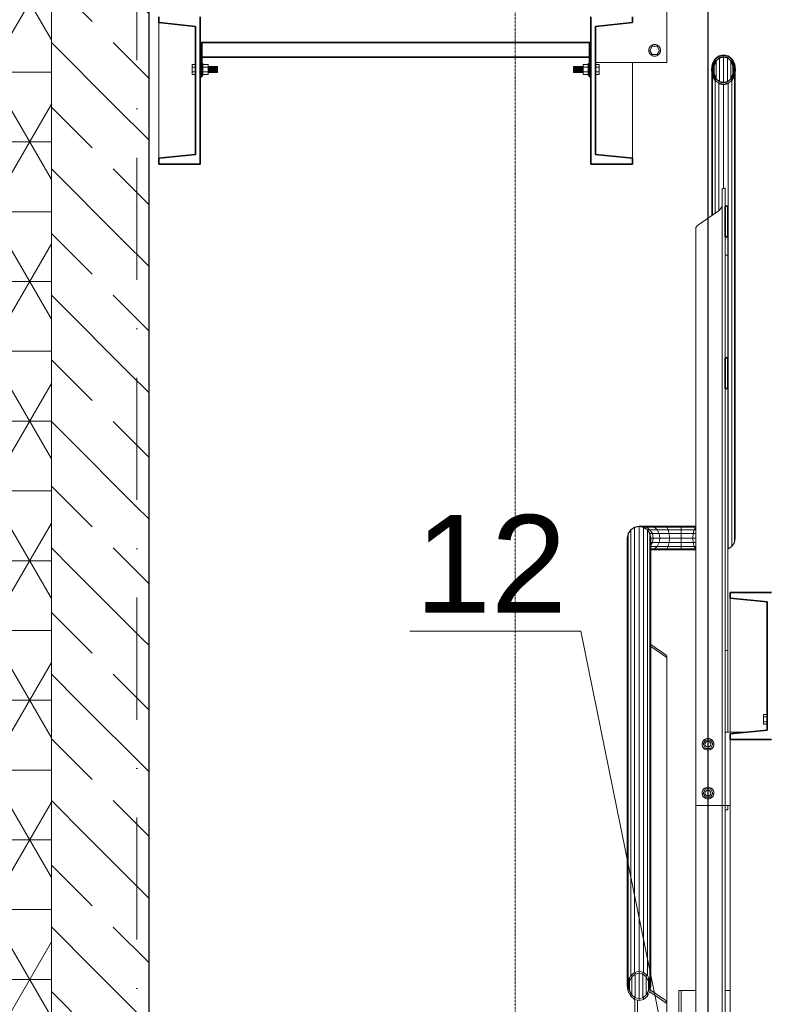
# Model space of a CAD drawing. Header units: millimetres. Extents: x -3176 to 162662, y -36434 to 57907.
# Tile 31 of 155: x 82114 to 83649, y 92 to 2107. Entities that reach past the tile are written whole.
import ezdxf

# ---------------------------------------------------------------- set-up
doc = ezdxf.new("R2010")
doc.units = ezdxf.units.MM
doc.linetypes.add('1-Sheet - 32170-CIV-6170-DW-2035-015-02 - PRZEKROJE A-A - B-B$0$A_Dash_Dot_2_5mm_Axis', pattern=[45, 25, -10, 0, -10])
doc.linetypes.add('DASHED', pattern=[0.75, 0.5, -0.25])
doc.layers.get('0').update_dxf_attribs({"lineweight": 5})
for name, color, linetype, lineweight in [('!UG_kształtki', 10, 'Continuous', 30), ('!UG_Pomocnicza', 7, 'Continuous', 5), ('!UG_wymiary', 7, 'Continuous', 5), ('1-Sheet - 32170-CIV-6170-DW-2035-015-02 - PRZEKROJE A-A - B-B$0$A-COLS', 8, 'Continuous', 0), ('1-Sheet - 32170-CIV-6170-DW-2035-015-02 - PRZEKROJE A-A - B-B$0$A-GENM', 8, 'Continuous', 0), ('1-Sheet - 32170-CIV-6170-DW-2035-015-02 - PRZEKROJE A-A - B-B$0$A-WALL', 8, 'Continuous', 0), ('1-Sheet - 32170-CIV-6170-DW-2035-015-02 - PRZEKROJE A-A - B-B$0$A-WALL-PATT', 8, 'Continuous', 0), ('1-Sheet - 32170-CIV-6170-DW-2035-015-02 - PRZEKROJE A-A - B-B$0$Q-SPCQ', 8, 'Continuous', 0), ('1-Sheet - 32170-CIV-6170-DW-2035-015-02 - PRZEKROJE A-A - B-B$0$S-BEAM', 8, 'Continuous', 0), ('1-Sheet - 32170-CIV-6170-DW-2035-015-02 - PRZEKROJE A-A - B-B$0$S-GRID', 8, 'Continuous', 0), ('G-ANNO-SYMB', 111, 'DASHED', 9)]:
    doc.layers.add(name, color=color, linetype=linetype, lineweight=lineweight)
doc.layers.add('!UG_tekst', color=7, linetype='Continuous')
doc.styles.get("Standard").update_dxf_attribs({"font": 'arial.ttf'})
doc.dimstyles.get("Standard").update_dxf_attribs({"dimtxt": 100, "dimasz": 100, "dimexe": 0.18, "dimexo": 2, "dimgap": 0.09, "dimtad": 1, "dimdec": 0, "dimzin": 0, "dimdsep": 46, "dimtxsty": 'Standard', "dimblk": 'OBLIQUE', "dimcen": 0, "dimdle": 0.5, "dimclrd": 256, "dimclrt": 256, "dimadec": 0, "dimazin": 0, "dimtfac": 1, "dimtdec": 0, "dimtofl": 0, "dimtmove": 1, "dimatfit": 3, "dimldrblk": 'OBLIQUE', "dimfxl": 1, "dimtfillclr": 256, "dimtolj": 1, "dimtzin": 0, "dimlwd": -1, "dimarcsym": 0})

# ---------------------------------------------------------------- blocks, each defined once
blk = doc.blocks.new('_OBLIQUE')
at = {"color": 0, "linetype": 'ByBlock'}
blk.add_line((-0.5, -0.5), (0.5, 0.5), dxfattribs=at)
blk = doc.blocks.new('*D35')
at = {"layer": '!UG_Pomocnicza', "transparency": 16777216}
blk.add_line((82378.1, 4246.9), (83524.1, 4246.9), dxfattribs=at)
at = {"layer": '!UG_Pomocnicza', "color": 0, "lineweight": -2, "transparency": 16777216}
for p, q in [((82378.6, 4248.9), (82378.6, 4247.1)), ((83523.6, -245.7), (83523.6, 4247.1))]:
    blk.add_line(p, q, dxfattribs=at)
at = {"layer": 'Defpoints', "color": 0, "transparency": 16777216}
for p in [(82378.6, 4246.9), (83523.6, 4246.9), (83523.6, -247.7)]:
    blk.add_point(p, dxfattribs=at)
at = {"layer": '!UG_Pomocnicza', "transparency": 16777216, "xscale": 100, "yscale": 100, "zscale": 100, "rotation": 180}
blk.add_blockref('_OBLIQUE', (82378.6, 4246.9), dxfattribs=at)
at = {"layer": '!UG_Pomocnicza', "transparency": 16777216, "xscale": 100, "yscale": 100, "zscale": 100}
blk.add_blockref('_OBLIQUE', (83523.6, 4246.9), dxfattribs=at)
at = {"layer": '!UG_Pomocnicza', "transparency": 16777216, "insert": (82951.1, 4298.1), "char_height": 100, "attachment_point": 5}
blk.add_mtext('\\A1;1145', dxfattribs=at)
blk = doc.blocks.new('*D36')
at = {"layer": '!UG_Pomocnicza', "transparency": 16777216}
blk.add_line((83523.6, 4246.9), (84295.1, 4246.9), dxfattribs=at)
at = {"layer": '!UG_Pomocnicza', "color": 0, "lineweight": -2, "transparency": 16777216}
for p, q in [((83524.1, 4248.9), (83524.1, 4247.1)), ((84294.6, -351.7), (84294.6, 4247.1))]:
    blk.add_line(p, q, dxfattribs=at)
at = {"layer": 'Defpoints', "color": 0, "transparency": 16777216}
for p in [(83524.1, 4246.9), (84294.6, 4246.9), (84294.6, -353.7)]:
    blk.add_point(p, dxfattribs=at)
at = {"layer": '!UG_Pomocnicza', "transparency": 16777216, "xscale": 100, "yscale": 100, "zscale": 100, "rotation": 180}
blk.add_blockref('_OBLIQUE', (83524.1, 4246.9), dxfattribs=at)
at = {"layer": '!UG_Pomocnicza', "transparency": 16777216, "xscale": 100, "yscale": 100, "zscale": 100}
blk.add_blockref('_OBLIQUE', (84294.6, 4246.9), dxfattribs=at)
at = {"layer": '!UG_Pomocnicza', "transparency": 16777216, "insert": (83909.3, 4298.1), "char_height": 100, "attachment_point": 5}
blk.add_mtext('\\A1;770', dxfattribs=at)
blk = doc.blocks.new('1-Sheet - 32170-CIV-6170-DW-2035-015-02 - PRZEKROJE A-A - B-B')
at = {"layer": '1-Sheet - 32170-CIV-6170-DW-2035-015-02 - PRZEKROJE A-A - B-B$0$A-WALL-PATT', "lineweight": 9}
h = blk.add_hatch(dxfattribs=at)
h.set_pattern_fill('FP_20', color=256, angle=180, style=0, pattern_type=2)
h.set_pattern_definition([(5e-14, (17476.58, 400), (-1e-14, 14.287), []), (60, (17476.58, 400), (-12.372905, 7.1435), []), (120, (17476.58, 400), (-12.372905, -7.1435), [])])
h.paths.add_polyline_path([(8207.86, -210), (8217.86, -210), (8217.86, 275), (8207.86, 275), (8207.86, -205)])
h = blk.add_hatch(dxfattribs=at)
h.set_pattern_fill('FP_19', color=256, angle=135, style=0, pattern_type=2)
h.set_pattern_definition([(315, (17476.58, 400), (12.93157, 12.93157), [12.192, -6.096]), (315, (17489.787, 400), (12.93157, 12.93157), [20.32, 0, 0, 0])])
h.paths.add_polyline_path([(8218.28, -210), (8237.86, -210), (8237.86, 275), (8217.86, 275), (8217.86, -210)])
at = {"layer": '1-Sheet - 32170-CIV-6170-DW-2035-015-02 - PRZEKROJE A-A - B-B$0$A-COLS'}
for p, q in [((8355.21, 175.87), (8355.21, 49.9)), ((8355.81, 176.21), (8355.61, 176.21)), ((8355.81, 176.21), (8355.81, 49.9)), ((8354.41, 171.52), (8350.21, 168.58)), ((8349.81, 168), (8349.81, 49.9)), ((8340.62, 82.85), (8343.51, 80.86)), ((8343.91, 80.14), (8340.62, 82.41)), ((8343.91, 80.29), (8343.91, 80.14)), ((8343.91, 80.14), (8343.91, 9.49)), ((8349.81, 49.9), (8349.81, -13.99)), ((8350.21, 49.9), (8349.81, 49.9)), ((8350.21, 49.9), (8354.41, 49.9)), ((8354.41, 49.9), (8355.21, 49.9)), ((8355.21, 49.9), (8355.21, -13.99)), ((8355.61, 49.9), (8355.21, 49.9)), ((8355.61, 49.9), (8355.81, 49.9)), ((8355.81, 49.9), (8355.81, -13.99)), ((8340.5, 12.14), (8343.51, 10.06)), ((8343.91, 9.34), (8340.42, 11.75)), ((8337.91, -93.67), (8337.91, 10.01)), ((8343.91, 9.49), (8343.91, 9.34)), ((8343.91, 9.34), (8343.91, -93.67))]:
    blk.add_line(p, q, dxfattribs=at)
at = {"layer": '1-Sheet - 32170-CIV-6170-DW-2035-015-02 - PRZEKROJE A-A - B-B$0$A-COLS', "flags": 128}
for points in [[(8355.26, 176.06), (8355.23, 175.99), (8355.21, 175.93), (8355.21, 175.87)], [(8355.61, 176.21), (8355.53, 176.21), (8355.44, 176.19), (8355.37, 176.15), (8355.31, 176.11), (8355.26, 176.06)], [(8355.21, 172.68), (8355.19, 172.53), (8355.13, 172.36), (8355.03, 172.18), (8354.91, 172), (8354.76, 171.82), (8354.59, 171.65), (8354.41, 171.52)], [(8350.21, 168.58), (8350.12, 168.51), (8350.04, 168.43), (8349.96, 168.34), (8349.9, 168.25), (8349.85, 168.16), (8349.82, 168.08), (8349.81, 168)], [(8343.51, 80.86), (8343.6, 80.79), (8343.68, 80.71), (8343.76, 80.62), (8343.82, 80.53), (8343.87, 80.44), (8343.9, 80.36), (8343.91, 80.29)], [(8343.51, 10.06), (8343.6, 9.99), (8343.68, 9.91), (8343.76, 9.83), (8343.82, 9.74), (8343.87, 9.65), (8343.9, 9.56), (8343.91, 9.49)]]:
    blk.add_lwpolyline(points, dxfattribs=at)
at = {"layer": '1-Sheet - 32170-CIV-6170-DW-2035-015-02 - PRZEKROJE A-A - B-B$0$A-GENM'}
for p, q in [((8248.71, 199.83), (8248.71, 201.23)), ((8248.71, 201.03), (8248.71, 201.23)), ((8248.71, 199.83), (8248.71, 200.04)), ((8328.01, 201.23), (8328.01, 199.83)), ((8328.01, 201.23), (8328.01, 201.03)), ((8328.01, 200.04), (8328.01, 199.83)), ((8355.86, 162.51), (8356.36, 162.51)), ((8355.86, 141.53), (8355.86, 162.51)), ((8356.36, 162.51), (8356.36, 141.53)), ((8355.86, 81.61), (8355.86, 135.25)), ((8356.36, 135.25), (8356.36, 81.61)), ((8356.36, 81.61), (8355.86, 81.61))]:
    blk.add_line(p, q, dxfattribs=at)
at = {"layer": '1-Sheet - 32170-CIV-6170-DW-2035-015-02 - PRZEKROJE A-A - B-B$0$A-GENM', "lineweight": 25}
for p, q in [((8355.86, 141.53), (8355.86, 135.25)), ((8356.36, 141.53), (8355.86, 141.53)), ((8356.36, 135.25), (8356.36, 141.53)), ((8355.86, 135.25), (8356.36, 135.25))]:
    blk.add_line(p, q, dxfattribs=at)
at = {"layer": '1-Sheet - 32170-CIV-6170-DW-2035-015-02 - PRZEKROJE A-A - B-B$0$A-WALL'}
blk.add_line((8217.86, -210), (8217.86, 631), dxfattribs=at)
at = {"layer": '1-Sheet - 32170-CIV-6170-DW-2035-015-02 - PRZEKROJE A-A - B-B$0$A-WALL', "lineweight": 25}
blk.add_line((8237.86, -203.76), (8237.86, 545.23), dxfattribs=at)
at = {"layer": '1-Sheet - 32170-CIV-6170-DW-2035-015-02 - PRZEKROJE A-A - B-B$0$Q-SPCQ'}
for p, q in [((8340.95, 205.55), (8341.18, 205.61)), ((8341.18, 205.61), (8340.95, 205.55)), ((8341.18, 205.61), (8341.41, 205.64)), ((8341.41, 205.64), (8341.18, 205.61)), ((8341.41, 205.64), (8341.64, 205.61)), ((8341.64, 205.61), (8341.41, 205.64)), ((8341.64, 205.61), (8341.87, 205.55)), ((8341.87, 205.55), (8341.64, 205.61)), ((8340.21, 204.44), (8340.23, 204.67)), ((8340.23, 204.2), (8340.21, 204.44)), ((8340.21, 204.44), (8340.23, 204.2)), ((8340.23, 204.67), (8340.3, 204.9)), ((8340.3, 204.9), (8340.23, 204.67)), ((8340.3, 203.98), (8340.23, 204.2)), ((8340.23, 204.2), (8340.3, 203.98)), ((8340.3, 204.9), (8340.41, 205.1)), ((8340.41, 205.1), (8340.3, 204.9)), ((8340.41, 203.77), (8340.3, 203.98)), ((8340.3, 203.98), (8340.41, 203.77)), ((8340.41, 204.44), (8340.91, 205.3)), ((8340.41, 205.1), (8340.56, 205.29)), ((8340.56, 205.29), (8340.41, 205.1)), ((8340.91, 203.57), (8340.41, 204.44)), ((8340.56, 203.59), (8340.41, 203.77)), ((8340.41, 203.77), (8340.56, 203.59)), ((8340.56, 205.29), (8340.74, 205.43)), ((8340.74, 205.43), (8340.56, 205.29)), ((8340.74, 203.44), (8340.56, 203.59)), ((8340.56, 203.59), (8340.74, 203.44)), ((8340.74, 205.43), (8340.95, 205.55)), ((8340.95, 205.55), (8340.74, 205.43)), ((8340.91, 205.3), (8341.91, 205.3)), ((8341.91, 203.57), (8340.91, 203.57)), ((8341.87, 205.55), (8342.08, 205.43)), ((8342.08, 205.43), (8341.87, 205.55)), ((8341.91, 205.3), (8342.41, 204.44)), ((8342.41, 204.44), (8341.91, 203.57)), ((8342.08, 205.43), (8342.26, 205.29)), ((8342.26, 205.29), (8342.08, 205.43)), ((8342.26, 203.59), (8342.08, 203.44)), ((8342.08, 203.44), (8342.26, 203.59)), ((8342.26, 205.29), (8342.41, 205.1)), ((8342.41, 205.1), (8342.26, 205.29)), ((8342.41, 203.77), (8342.26, 203.59)), ((8342.26, 203.59), (8342.41, 203.77)), ((8342.41, 205.1), (8342.52, 204.9)), ((8342.52, 204.9), (8342.41, 205.1)), ((8342.52, 203.98), (8342.41, 203.77)), ((8342.41, 203.77), (8342.52, 203.98)), ((8342.52, 204.9), (8342.59, 204.67)), ((8342.59, 204.67), (8342.52, 204.9)), ((8342.59, 204.2), (8342.52, 203.98)), ((8342.52, 203.98), (8342.59, 204.2)), ((8342.59, 204.67), (8342.61, 204.44)), ((8342.61, 204.44), (8342.59, 204.2)), ((8342.59, 204.2), (8342.61, 204.44)), ((8248.91, 201.73), (8248.66, 201.73)), ((8248.91, 201.71), (8248.66, 201.71)), ((8248.91, 201.71), (8248.66, 201.71)), ((8248.91, 201.64), (8248.66, 201.64)), ((8248.91, 201.64), (8248.66, 201.64)), ((8248.91, 201.71), (8248.91, 201.73)), ((8248.91, 201.73), (8248.91, 201.71)), ((8248.91, 201.64), (8248.91, 201.71)), ((8248.91, 201.71), (8248.91, 201.64)), ((8248.91, 201.53), (8248.91, 201.64)), ((8248.91, 201.64), (8248.91, 201.53)), ((8327.81, 201.71), (8327.81, 201.73)), ((8327.81, 201.73), (8328.06, 201.73)), ((8327.81, 201.73), (8327.81, 201.71)), ((8327.81, 201.64), (8327.81, 201.71)), ((8327.81, 201.71), (8328.06, 201.71)), ((8327.81, 201.71), (8328.06, 201.71)), ((8327.81, 201.71), (8327.81, 201.64)), ((8327.81, 201.53), (8327.81, 201.64)), ((8327.81, 201.64), (8328.06, 201.64)), ((8327.81, 201.64), (8328.06, 201.64)), ((8327.81, 201.64), (8327.81, 201.53)), ((8340.95, 203.33), (8340.74, 203.44)), ((8340.74, 203.44), (8340.95, 203.33)), ((8341.18, 203.26), (8340.95, 203.33)), ((8340.95, 203.33), (8341.18, 203.26)), ((8341.41, 203.24), (8341.18, 203.26)), ((8341.18, 203.26), (8341.41, 203.24)), ((8341.64, 203.26), (8341.41, 203.24)), ((8341.41, 203.24), (8341.64, 203.26)), ((8341.87, 203.33), (8341.64, 203.26)), ((8341.64, 203.26), (8341.87, 203.33)), ((8342.08, 203.44), (8341.87, 203.33)), ((8341.87, 203.33), (8342.08, 203.44)), ((8246.66, 201.53), (8247.41, 201.53)), ((8246.66, 201.53), (8246.66, 201.03)), ((8246.66, 201.03), (8247.41, 201.03)), ((8246.66, 201.03), (8246.66, 200.03)), ((8246.66, 200.03), (8247.41, 200.03)), ((8246.66, 200.03), (8246.66, 199.53)), ((8248.91, 201.53), (8248.66, 201.53)), ((8248.91, 201.53), (8248.66, 201.53)), ((8248.91, 201.38), (8248.66, 201.38)), ((8248.91, 201.38), (8248.66, 201.38)), ((8248.91, 201.2), (8248.66, 201.2)), ((8248.91, 201.2), (8248.66, 201.2)), ((8248.91, 199.86), (8248.66, 199.86)), ((8248.91, 199.86), (8248.66, 199.86)), ((8248.91, 199.68), (8248.66, 199.68)), ((8248.91, 199.68), (8248.66, 199.68)), ((8248.91, 200.99), (8248.71, 200.99)), ((8248.91, 200.76), (8248.71, 200.76)), ((8248.71, 200.53), (8248.91, 200.53)), ((8248.91, 200.3), (8248.71, 200.3)), ((8248.91, 200.07), (8248.71, 200.07)), ((8248.91, 201.38), (8248.91, 201.53)), ((8248.91, 201.53), (8249.99, 201.53)), ((8248.91, 201.53), (8248.91, 201.03)), ((8248.91, 201.2), (8248.91, 201.38)), ((8248.91, 200.99), (8248.91, 201.2)), ((8248.91, 201.03), (8249.99, 201.03)), ((8248.91, 200.76), (8248.91, 200.99)), ((8248.91, 200.53), (8248.91, 200.76)), ((8248.91, 200.3), (8248.91, 200.53)), ((8248.91, 200.07), (8248.91, 200.3)), ((8248.91, 199.86), (8248.91, 200.07)), ((8248.91, 200.03), (8249.99, 200.03)), ((8248.91, 200.03), (8248.91, 199.53)), ((8248.91, 199.68), (8248.91, 199.86)), ((8248.91, 199.53), (8248.91, 199.68)), ((8249.99, 201.03), (8249.99, 201.53)), ((8251.91, 201.13), (8249.99, 201.13)), ((8251.91, 201.09), (8249.99, 201.09)), ((8249.99, 200.03), (8249.99, 201.03)), ((8251.91, 200.96), (8249.99, 200.96)), ((8251.91, 200.76), (8249.99, 200.76)), ((8249.99, 200.53), (8251.91, 200.53)), ((8251.91, 200.3), (8249.99, 200.3)), ((8251.91, 200.11), (8249.99, 200.11)), ((8249.99, 199.53), (8249.99, 200.03)), ((8251.91, 199.98), (8249.99, 199.98)), ((8251.91, 199.93), (8249.99, 199.93)), ((8251.91, 201.09), (8251.91, 201.13)), ((8251.91, 200.96), (8251.91, 201.09)), ((8251.91, 200.76), (8251.91, 200.96)), ((8251.91, 200.53), (8251.91, 200.76)), ((8251.91, 200.3), (8251.91, 200.53)), ((8251.91, 200.11), (8251.91, 200.3)), ((8251.91, 199.98), (8251.91, 200.11)), ((8251.91, 199.93), (8251.91, 199.98)), ((8324.81, 201.13), (8326.73, 201.13)), ((8324.81, 201.13), (8324.81, 201.09)), ((8324.81, 201.09), (8326.73, 201.09)), ((8324.81, 201.09), (8324.81, 200.96)), ((8324.81, 200.96), (8326.73, 200.96)), ((8324.81, 200.96), (8324.81, 200.76)), ((8324.81, 200.76), (8326.73, 200.76)), ((8324.81, 200.76), (8324.81, 200.53)), ((8326.73, 200.53), (8324.81, 200.53)), ((8324.81, 200.53), (8324.81, 200.3)), ((8324.81, 200.3), (8326.73, 200.3)), ((8324.81, 200.3), (8324.81, 200.11)), ((8324.81, 200.11), (8326.73, 200.11)), ((8324.81, 200.11), (8324.81, 199.98)), ((8324.81, 199.98), (8326.73, 199.98)), ((8324.81, 199.98), (8324.81, 199.93)), ((8324.81, 199.93), (8326.73, 199.93)), ((8326.73, 201.53), (8326.73, 201.03)), ((8327.81, 201.53), (8326.73, 201.53)), ((8326.73, 201.03), (8326.73, 200.03)), ((8327.81, 201.03), (8326.73, 201.03)), ((8326.73, 200.03), (8326.73, 199.53)), ((8327.81, 200.03), (8326.73, 200.03)), ((8327.81, 201.53), (8328.06, 201.53)), ((8327.81, 201.53), (8328.06, 201.53)), ((8327.81, 201.53), (8327.81, 201.38)), ((8327.81, 201.03), (8327.81, 201.53)), ((8327.81, 201.38), (8328.06, 201.38)), ((8327.81, 201.38), (8328.06, 201.38)), ((8327.81, 201.38), (8327.81, 201.2)), ((8327.81, 201.2), (8328.06, 201.2)), ((8327.81, 201.2), (8328.06, 201.2)), ((8327.81, 201.2), (8327.81, 200.99)), ((8327.81, 200.99), (8328.01, 200.99)), ((8327.81, 200.99), (8327.81, 200.76)), ((8327.81, 200.76), (8328.01, 200.76)), ((8327.81, 200.76), (8327.81, 200.53)), ((8328.01, 200.53), (8327.81, 200.53)), ((8327.81, 200.53), (8327.81, 200.3)), ((8327.81, 200.3), (8328.01, 200.3)), ((8327.81, 200.3), (8327.81, 200.07)), ((8327.81, 200.07), (8328.01, 200.07)), ((8327.81, 200.07), (8327.81, 199.86)), ((8327.81, 199.53), (8327.81, 200.03)), ((8327.81, 199.86), (8328.06, 199.86)), ((8327.81, 199.86), (8327.81, 199.68)), ((8327.81, 199.86), (8328.06, 199.86)), ((8327.81, 199.68), (8328.06, 199.68)), ((8327.81, 199.68), (8327.81, 199.53)), ((8327.81, 199.68), (8328.06, 199.68)), ((8330.06, 201.53), (8329.31, 201.53)), ((8330.06, 201.03), (8329.31, 201.03)), ((8330.06, 200.03), (8329.31, 200.03)), ((8330.06, 201.03), (8330.06, 201.53)), ((8330.06, 200.03), (8330.06, 201.03)), ((8330.06, 199.53), (8330.06, 200.03)), ((8246.66, 199.53), (8247.41, 199.53)), ((8248.91, 199.53), (8248.66, 199.53)), ((8248.91, 199.53), (8248.66, 199.53)), ((8248.91, 199.42), (8248.66, 199.42)), ((8248.91, 199.42), (8248.66, 199.42)), ((8248.91, 199.35), (8248.66, 199.35)), ((8248.91, 199.35), (8248.66, 199.35)), ((8248.91, 199.33), (8248.66, 199.33)), ((8248.91, 199.53), (8248.91, 199.42)), ((8248.91, 199.42), (8248.91, 199.53)), ((8248.91, 199.53), (8249.99, 199.53)), ((8248.91, 199.42), (8248.91, 199.35)), ((8248.91, 199.35), (8248.91, 199.42)), ((8248.91, 199.35), (8248.91, 199.33)), ((8248.91, 199.33), (8248.91, 199.35)), ((8327.81, 199.53), (8326.73, 199.53)), ((8327.81, 199.53), (8328.06, 199.53)), ((8327.81, 199.53), (8327.81, 199.42)), ((8327.81, 199.42), (8327.81, 199.53)), ((8327.81, 199.53), (8328.06, 199.53)), ((8327.81, 199.42), (8328.06, 199.42)), ((8327.81, 199.42), (8327.81, 199.35)), ((8327.81, 199.35), (8327.81, 199.42)), ((8327.81, 199.42), (8328.06, 199.42)), ((8327.81, 199.35), (8328.06, 199.35)), ((8327.81, 199.35), (8327.81, 199.33)), ((8327.81, 199.33), (8327.81, 199.35)), ((8327.81, 199.35), (8328.06, 199.35)), ((8327.81, 199.33), (8328.06, 199.33)), ((8330.06, 199.53), (8329.31, 199.53)), ((8363.66, 68.5), (8364.41, 68.5)), ((8363.66, 68.5), (8363.66, 68)), ((8363.66, 68), (8364.41, 68)), ((8363.66, 68), (8363.66, 67)), ((8364.41, 67), (8363.66, 67)), ((8363.66, 67), (8363.66, 66.5)), ((8363.66, 66.5), (8364.41, 66.5)), ((8351.13, 62.64), (8351.11, 62.4)), ((8351.11, 62.4), (8351.13, 62.64)), ((8351.2, 62.86), (8351.13, 62.64)), ((8351.13, 62.64), (8351.2, 62.86)), ((8351.31, 63.07), (8351.2, 62.86)), ((8351.2, 62.86), (8351.31, 63.07)), ((8351.31, 62.4), (8351.81, 63.27)), ((8351.46, 63.25), (8351.31, 63.07)), ((8351.31, 63.07), (8351.46, 63.25)), ((8351.64, 63.4), (8351.46, 63.25)), ((8351.46, 63.25), (8351.64, 63.4)), ((8351.85, 63.51), (8351.64, 63.4)), ((8351.64, 63.4), (8351.85, 63.51)), ((8351.75, 62.63), (8351.71, 62.4)), ((8351.71, 62.4), (8351.75, 62.63)), ((8351.88, 62.83), (8351.75, 62.63)), ((8351.75, 62.63), (8351.88, 62.83)), ((8351.81, 63.27), (8352.81, 63.27)), ((8352.08, 63.58), (8351.85, 63.51)), ((8351.85, 63.51), (8352.08, 63.58)), ((8351.88, 62.83), (8352.08, 62.96)), ((8352.08, 63.58), (8352.31, 63.6)), ((8352.31, 63), (8352.08, 62.96)), ((8352.08, 62.96), (8352.31, 63)), ((8352.54, 63.58), (8352.31, 63.6)), ((8352.31, 63.6), (8352.54, 63.58)), ((8352.54, 62.96), (8352.31, 63)), ((8352.31, 63), (8352.54, 62.96)), ((8352.77, 63.51), (8352.54, 63.58)), ((8352.54, 63.58), (8352.77, 63.51)), ((8352.54, 62.96), (8352.73, 62.83)), ((8352.73, 62.83), (8352.86, 62.63)), ((8352.86, 62.63), (8352.76, 62.79)), ((8352.98, 63.4), (8352.77, 63.51)), ((8352.77, 63.51), (8352.98, 63.4)), ((8352.81, 63.27), (8353.31, 62.4)), ((8352.91, 62.4), (8352.86, 62.63)), ((8352.86, 62.63), (8352.91, 62.4)), ((8353.16, 63.25), (8352.98, 63.4)), ((8352.98, 63.4), (8353.16, 63.25)), ((8353.31, 63.07), (8353.16, 63.25)), ((8353.16, 63.25), (8353.31, 63.07)), ((8353.42, 62.86), (8353.31, 63.07)), ((8353.31, 63.07), (8353.42, 62.86)), ((8353.49, 62.64), (8353.42, 62.86)), ((8353.42, 62.86), (8353.49, 62.64)), ((8353.51, 62.4), (8353.49, 62.64)), ((8353.49, 62.64), (8353.51, 62.4)), ((8351.11, 62.4), (8351.13, 62.17)), ((8351.13, 62.17), (8351.11, 62.4)), ((8351.13, 62.17), (8351.2, 61.94)), ((8351.2, 61.94), (8351.13, 62.17)), ((8351.2, 61.94), (8351.31, 61.74)), ((8351.31, 61.74), (8351.2, 61.94)), ((8351.81, 61.54), (8351.31, 62.4)), ((8351.31, 61.74), (8351.46, 61.56)), ((8351.46, 61.56), (8351.31, 61.74)), ((8351.46, 61.56), (8351.64, 61.41)), ((8351.64, 61.41), (8351.46, 61.56)), ((8351.64, 61.41), (8351.85, 61.3)), ((8351.85, 61.3), (8351.64, 61.41)), ((8351.75, 62.17), (8351.71, 62.4)), ((8351.88, 61.98), (8351.75, 62.17)), ((8352.81, 61.54), (8351.81, 61.54)), ((8351.85, 61.3), (8352.08, 61.23)), ((8352.08, 61.23), (8351.85, 61.3)), ((8352.08, 61.85), (8351.88, 61.98)), ((8352.08, 61.85), (8352.31, 61.8)), ((8352.31, 61.8), (8352.08, 61.85)), ((8352.08, 61.23), (8352.31, 61.2)), ((8352.31, 61.2), (8352.08, 61.23)), ((8352.31, 61.8), (8352.54, 61.85)), ((8352.54, 61.85), (8352.31, 61.8)), ((8352.31, 61.2), (8352.54, 61.23)), ((8352.54, 61.23), (8352.31, 61.2)), ((8352.73, 61.98), (8352.54, 61.85)), ((8352.77, 61.3), (8352.54, 61.23)), ((8352.54, 61.23), (8352.76, 61.29)), ((8352.86, 62.17), (8352.73, 61.98)), ((8352.77, 61.3), (8352.98, 61.41)), ((8352.98, 61.41), (8352.77, 61.3)), ((8353.31, 62.4), (8352.81, 61.54)), ((8352.91, 62.4), (8352.86, 62.17)), ((8352.98, 61.41), (8353.16, 61.56)), ((8353.16, 61.56), (8352.98, 61.41)), ((8353.16, 61.56), (8353.31, 61.74)), ((8353.31, 61.74), (8353.16, 61.56)), ((8353.31, 61.74), (8353.42, 61.94)), ((8353.42, 61.94), (8353.31, 61.74)), ((8353.42, 61.94), (8353.49, 62.17)), ((8353.49, 62.17), (8353.42, 61.94)), ((8353.49, 62.17), (8353.51, 62.4)), ((8353.51, 62.4), (8353.49, 62.17)), ((8351.13, 52.64), (8351.11, 52.4)), ((8351.11, 52.4), (8351.13, 52.64)), ((8351.11, 52.4), (8351.13, 52.17)), ((8351.13, 52.17), (8351.11, 52.4)), ((8351.2, 52.86), (8351.13, 52.64)), ((8351.13, 52.64), (8351.2, 52.86)), ((8351.31, 53.07), (8351.2, 52.86)), ((8351.2, 52.86), (8351.31, 53.07)), ((8351.31, 52.4), (8351.81, 53.27)), ((8351.46, 53.25), (8351.31, 53.07)), ((8351.31, 53.07), (8351.46, 53.25)), ((8351.81, 51.54), (8351.31, 52.4)), ((8351.64, 53.4), (8351.46, 53.25)), ((8351.46, 53.25), (8351.64, 53.4)), ((8351.85, 53.51), (8351.64, 53.4)), ((8351.64, 53.4), (8351.85, 53.51)), ((8351.75, 52.63), (8351.71, 52.4)), ((8351.71, 52.4), (8351.75, 52.63)), ((8351.75, 52.17), (8351.71, 52.4)), ((8351.88, 52.83), (8351.75, 52.63)), ((8351.75, 52.63), (8351.88, 52.83)), ((8351.81, 53.27), (8352.81, 53.27)), ((8352.08, 53.58), (8351.85, 53.51)), ((8351.85, 53.51), (8352.08, 53.58)), ((8351.88, 52.83), (8352.08, 52.96)), ((8352.08, 53.58), (8352.31, 53.6)), ((8352.31, 53), (8352.08, 52.96)), ((8352.08, 52.96), (8352.31, 53)), ((8352.54, 53.58), (8352.31, 53.6)), ((8352.31, 53.6), (8352.54, 53.58)), ((8352.54, 52.96), (8352.31, 53)), ((8352.31, 53), (8352.54, 52.96)), ((8352.77, 53.51), (8352.54, 53.58)), ((8352.54, 53.58), (8352.77, 53.51)), ((8352.54, 52.96), (8352.73, 52.83)), ((8352.73, 52.83), (8352.86, 52.63)), ((8352.86, 52.63), (8352.76, 52.79)), ((8352.98, 53.4), (8352.77, 53.51)), ((8352.77, 53.51), (8352.98, 53.4)), ((8352.81, 53.27), (8353.31, 52.4)), ((8353.31, 52.4), (8352.81, 51.54)), ((8352.91, 52.4), (8352.86, 52.63)), ((8352.86, 52.63), (8352.91, 52.4)), ((8352.91, 52.4), (8352.86, 52.17)), ((8353.16, 53.25), (8352.98, 53.4)), ((8352.98, 53.4), (8353.16, 53.25)), ((8353.31, 53.07), (8353.16, 53.25)), ((8353.16, 53.25), (8353.31, 53.07)), ((8353.42, 52.86), (8353.31, 53.07)), ((8353.31, 53.07), (8353.42, 52.86)), ((8353.49, 52.64), (8353.42, 52.86)), ((8353.42, 52.86), (8353.49, 52.64)), ((8353.51, 52.4), (8353.49, 52.64)), ((8353.49, 52.64), (8353.51, 52.4)), ((8353.49, 52.17), (8353.51, 52.4)), ((8353.51, 52.4), (8353.49, 52.17)), ((8351.13, 52.17), (8351.2, 51.94)), ((8351.2, 51.94), (8351.13, 52.17)), ((8351.2, 51.94), (8351.31, 51.74)), ((8351.31, 51.74), (8351.2, 51.94)), ((8351.31, 51.74), (8351.44, 51.58)), ((8351.46, 51.56), (8351.31, 51.74)), ((8351.46, 51.56), (8351.64, 51.41)), ((8351.64, 51.41), (8351.46, 51.56)), ((8351.64, 51.41), (8351.85, 51.3)), ((8351.85, 51.3), (8351.64, 51.41)), ((8351.88, 51.98), (8351.75, 52.17)), ((8352.81, 51.54), (8351.81, 51.54)), ((8351.85, 51.3), (8352.08, 51.23)), ((8352.08, 51.23), (8351.85, 51.3)), ((8352.08, 51.85), (8351.88, 51.98)), ((8352.08, 51.85), (8352.31, 51.8)), ((8352.31, 51.8), (8352.08, 51.85)), ((8352.08, 51.23), (8352.31, 51.2)), ((8352.31, 51.2), (8352.08, 51.23)), ((8352.31, 51.8), (8352.54, 51.85)), ((8352.54, 51.85), (8352.31, 51.8)), ((8352.31, 51.2), (8352.54, 51.23)), ((8352.54, 51.23), (8352.31, 51.2)), ((8352.73, 51.98), (8352.54, 51.85)), ((8352.77, 51.3), (8352.54, 51.23)), ((8352.54, 51.23), (8352.76, 51.29)), ((8352.86, 52.17), (8352.73, 51.98)), ((8352.77, 51.3), (8352.98, 51.41)), ((8352.98, 51.41), (8352.77, 51.3)), ((8352.98, 51.41), (8353.16, 51.56)), ((8353.16, 51.56), (8352.98, 51.41)), ((8353.16, 51.56), (8353.31, 51.74)), ((8353.31, 51.74), (8353.16, 51.56)), ((8353.31, 51.74), (8353.42, 51.94)), ((8353.42, 51.94), (8353.31, 51.74)), ((8353.42, 51.94), (8353.49, 52.17)), ((8353.49, 52.17), (8353.42, 51.94))]:
    blk.add_line(p, q, dxfattribs=at)
at = {"layer": '1-Sheet - 32170-CIV-6170-DW-2035-015-02 - PRZEKROJE A-A - B-B$0$S-BEAM'}
for p, q in [((8343.91, 201.94), (8343.91, 216.94)), ((8239.86, 182.39), (8239.86, 210.12)), ((8329.31, 201.94), (8343.91, 201.94)), ((8336.86, 182.39), (8336.86, 201.94)), ((8354.03, 198.6), (8354.03, 202.32)), ((8354.71, 198.03), (8354.71, 202.89)), ((8355.51, 197.83), (8355.51, 203.09)), ((8356.31, 198.03), (8356.31, 202.89)), ((8356.99, 198.6), (8356.99, 202.32)), ((8353.09, 170.6), (8353.09, 200.46)), ((8353.57, 199.45), (8353.57, 201.47)), ((8357.44, 199.45), (8357.44, 201.47)), ((8357.92, 104.61), (8357.92, 200.46)), ((8353.28, 170.73), (8353.28, 199.3)), ((8353.8, 171.09), (8353.8, 198.32)), ((8354.58, 171.65), (8354.58, 197.66)), ((8356.43, 102.38), (8356.43, 197.66)), ((8357.22, 102.91), (8357.22, 198.32)), ((8357.74, 103.69), (8357.74, 199.3)), ((8355.51, 197.43), (8355.51, 176.2)), ((8355.86, 162.51), (8355.86, 166.25)), ((8356.36, 166.25), (8356.36, 162.51)), ((8355.86, 141.53), (8355.86, 162.51)), ((8356.36, 162.51), (8356.36, 141.53)), ((8355.86, 64.9), (8355.86, 135.25)), ((8356.36, 135.25), (8356.36, 64.9)), ((8336.5, 106.32), (8337.28, 106.84)), ((8337.28, 106.84), (8338.21, 107.03)), ((8337.28, 106.8), (8338.21, 106.99)), ((8338.21, 107.03), (8339.13, 106.84)), ((8338.21, 107.03), (8338.87, 107.03)), ((8338.21, 106.99), (8339.13, 106.8)), ((8338.21, 106.99), (8338.21, 15.94)), ((8339.72, 106.84), (8338.87, 107.03)), ((8338.87, 107.03), (8340.74, 107.03)), ((8339.13, 106.84), (8339.92, 106.32)), ((8339.13, 106.84), (8339.72, 106.84)), ((8340.45, 106.32), (8339.72, 106.84)), ((8339.72, 106.84), (8341.4, 106.84)), ((8341.4, 106.84), (8340.74, 107.03)), ((8340.74, 107.03), (8343.55, 107.03)), ((8341.95, 106.32), (8341.4, 106.84)), ((8341.4, 106.84), (8343.9, 106.84)), ((8343.9, 106.84), (8343.55, 107.03)), ((8343.55, 107.03), (8346.86, 107.03)), ((8344.2, 106.32), (8343.9, 106.84)), ((8343.9, 106.84), (8346.86, 106.84)), ((8346.86, 106.84), (8346.86, 107.03)), ((8346.86, 107.03), (8349.88, 107.03)), ((8346.86, 106.32), (8346.86, 106.84)), ((8346.86, 106.84), (8349.82, 106.84)), ((8349.52, 106.32), (8349.82, 106.84)), ((8335.79, 104.61), (8335.98, 105.54)), ((8335.79, 104.56), (8335.98, 105.49)), ((8335.98, 105.54), (8336.5, 106.32)), ((8335.98, 105.49), (8336.5, 106.28)), ((8335.98, 105.49), (8335.98, 14.09)), ((8336.5, 106.28), (8337.28, 106.8)), ((8336.5, 106.28), (8336.5, 15.06)), ((8337.28, 106.8), (8337.28, 15.71)), ((8339.13, 106.8), (8339.92, 106.28)), ((8339.13, 106.8), (8339.13, 15.71)), ((8339.92, 106.32), (8340.44, 105.54)), ((8339.92, 106.32), (8340.45, 106.32)), ((8339.92, 106.28), (8340.44, 105.49)), ((8339.92, 106.28), (8339.92, 15.06)), ((8340.44, 105.54), (8340.62, 104.61)), ((8340.44, 105.54), (8340.93, 105.54)), ((8340.44, 105.49), (8340.62, 104.56)), ((8340.44, 105.49), (8340.44, 14.09)), ((8340.93, 105.54), (8340.45, 106.32)), ((8340.45, 106.32), (8341.95, 106.32)), ((8341.1, 104.61), (8340.93, 105.54)), ((8340.93, 105.54), (8342.32, 105.54)), ((8342.32, 105.54), (8341.95, 106.32)), ((8341.95, 106.32), (8344.2, 106.32)), ((8342.45, 104.61), (8342.32, 105.54)), ((8342.32, 105.54), (8344.4, 105.54)), ((8344.4, 105.54), (8344.2, 106.32)), ((8344.2, 106.32), (8346.86, 106.32)), ((8344.47, 104.61), (8344.4, 105.54)), ((8344.4, 105.54), (8346.86, 105.54)), ((8346.86, 105.54), (8346.86, 106.32)), ((8346.86, 106.32), (8349.52, 106.32)), ((8346.86, 104.61), (8346.86, 105.54)), ((8346.86, 105.54), (8349.32, 105.54)), ((8349.25, 104.61), (8349.32, 105.54)), ((8349.32, 105.54), (8349.52, 106.32)), ((8349.32, 105.54), (8349.88, 105.54)), ((8349.52, 106.32), (8349.88, 106.32)), ((8335.79, 104.56), (8335.79, 12.94)), ((8340.62, 104.61), (8341.1, 104.61)), ((8340.62, 104.56), (8340.62, 12.94)), ((8340.62, 103.69), (8340.93, 103.69)), ((8340.62, 103.19), (8340.93, 103.69)), ((8340.62, 102.91), (8341.95, 102.91)), ((8340.93, 103.69), (8341.1, 104.61)), ((8340.93, 103.69), (8342.32, 103.69)), ((8341.1, 104.61), (8342.45, 104.61)), ((8341.4, 102.38), (8341.95, 102.91)), ((8341.95, 102.91), (8342.32, 103.69)), ((8341.95, 102.91), (8344.2, 102.91)), ((8342.32, 103.69), (8342.45, 104.61)), ((8342.32, 103.69), (8344.4, 103.69)), ((8342.45, 104.61), (8344.47, 104.61)), ((8343.9, 102.38), (8344.2, 102.91)), ((8344.2, 102.91), (8344.4, 103.69)), ((8344.2, 102.91), (8346.86, 102.91)), ((8344.4, 103.69), (8344.47, 104.61)), ((8344.4, 103.69), (8346.86, 103.69)), ((8344.47, 104.61), (8346.86, 104.61)), ((8346.86, 103.69), (8346.86, 104.61)), ((8346.86, 104.61), (8349.25, 104.61)), ((8346.86, 102.91), (8346.86, 103.69)), ((8346.86, 103.69), (8349.32, 103.69)), ((8346.86, 102.38), (8346.86, 102.91)), ((8346.86, 102.91), (8349.52, 102.91)), ((8349.32, 103.69), (8349.25, 104.61)), ((8349.25, 104.61), (8349.88, 104.61)), ((8349.52, 102.91), (8349.32, 103.69)), ((8349.32, 103.69), (8349.82, 103.69)), ((8349.82, 102.38), (8349.52, 102.91)), ((8349.52, 102.91), (8349.82, 102.91)), ((8357.22, 102.91), (8356.43, 102.38)), ((8356.43, 102.38), (8357.22, 102.91)), ((8357.74, 103.69), (8357.22, 102.91)), ((8357.22, 102.91), (8357.74, 103.69)), ((8357.92, 104.61), (8357.74, 103.69)), ((8357.74, 103.69), (8357.92, 104.61)), ((8340.62, 102.38), (8341.4, 102.38)), ((8340.62, 102.2), (8340.74, 102.2)), ((8340.74, 102.2), (8341.4, 102.38)), ((8340.74, 102.2), (8343.55, 102.2)), ((8341.4, 102.38), (8343.9, 102.38)), ((8343.55, 102.2), (8343.9, 102.38)), ((8343.55, 102.2), (8346.86, 102.2)), ((8343.9, 102.38), (8346.86, 102.38)), ((8346.86, 102.2), (8346.86, 102.38)), ((8346.86, 102.38), (8349.82, 102.38)), ((8346.86, 102.2), (8349.82, 102.2)), ((8356.86, 64.9), (8356.86, 92.29)), ((8360.32, 64.9), (8355.81, 64.9)), ((8356.86, -27.76), (8356.86, 63.35)), ((8355.81, 49.9), (8356.86, 49.9)), ((8355.86, 49.01), (8355.86, 49.9)), ((8356.36, 49.01), (8355.86, 49.01)), ((8356.36, 49.9), (8356.36, 49.01)), ((8336.5, 15.06), (8335.98, 14.09)), ((8336.11, 12.94), (8336.11, 14.34)), ((8336.27, 13.93), (8336.73, 14.78)), ((8336.27, 13.93), (8336.27, 14.64)), ((8337.28, 15.71), (8336.5, 15.06)), ((8336.73, 14.78), (8337.41, 15.34)), ((8336.73, 14.78), (8336.73, 15.25)), ((8336.73, 11.09), (8336.73, 14.78)), ((8338.21, 15.94), (8337.28, 15.71)), ((8337.41, 15.34), (8337.41, 15.74)), ((8337.41, 15.34), (8338.21, 15.54)), ((8337.41, 10.53), (8337.41, 15.34)), ((8339.13, 15.71), (8338.21, 15.94)), ((8338.21, 15.54), (8338.21, 15.94)), ((8338.21, 10.33), (8338.21, 15.54)), ((8338.21, 15.54), (8339.01, 15.34)), ((8339.01, 15.34), (8339.01, 15.74)), ((8339.01, 15.34), (8339.01, 10.53)), ((8339.01, 15.34), (8339.69, 14.78)), ((8339.92, 15.06), (8339.13, 15.71)), ((8339.69, 14.78), (8339.69, 15.25)), ((8339.69, 11.09), (8339.69, 14.78)), ((8339.69, 14.78), (8340.14, 13.93)), ((8340.44, 14.09), (8339.92, 15.06)), ((8340.14, 13.93), (8340.14, 14.64)), ((8340.3, 12.94), (8340.3, 14.34)), ((8335.98, 14.09), (8335.79, 12.94)), ((8335.79, 12.94), (8335.98, 11.79)), ((8335.98, 14.05), (8335.98, 11.79)), ((8336.11, 12.94), (8336.27, 13.93)), ((8336.27, 11.94), (8336.11, 12.94)), ((8336.27, 11.94), (8336.27, 13.93)), ((8340.14, 11.94), (8340.14, 13.93)), ((8340.14, 13.93), (8340.3, 12.94)), ((8340.3, 12.94), (8340.14, 11.94)), ((8340.62, 12.94), (8340.44, 14.09)), ((8340.44, 14.05), (8340.44, 11.79)), ((8340.44, 11.79), (8340.62, 12.94)), ((8335.98, 11.79), (8336.5, 10.81)), ((8336.73, 11.09), (8336.27, 11.94)), ((8336.5, 11.51), (8336.5, 10.81)), ((8336.5, 10.81), (8337.28, 10.16)), ((8337.41, 10.53), (8336.73, 11.09)), ((8337.28, 10.63), (8337.28, 10.16)), ((8337.28, 10.16), (8338.21, 9.93)), ((8337.36, -15.05), (8337.36, 10.14)), ((8338.21, 10.33), (8337.41, 10.53)), ((8339.01, 10.53), (8338.21, 10.33)), ((8338.21, 10.33), (8338.21, 9.93)), ((8338.21, 9.93), (8339.13, 10.16)), ((8339.69, 11.09), (8339.01, 10.53)), ((8339.13, 10.16), (8339.92, 10.81)), ((8339.13, 10.16), (8339.13, 10.63)), ((8340.14, 11.94), (8339.69, 11.09)), ((8339.92, 10.81), (8340.44, 11.79)), ((8339.92, 11.51), (8339.92, 10.81)), ((8346.36, 7.03), (8346.36, 12.03)), ((8346.36, 12.03), (8346.86, 12.03)), ((8346.86, 12.03), (8349.83, 12.03)), ((8346.86, 12.03), (8346.86, 7.03)), ((8355.81, 12.03), (8356.86, 12.03)), ((8337.86, -15.05), (8337.86, 10.02))]:
    blk.add_line(p, q, dxfattribs=at)
at = {"layer": '1-Sheet - 32170-CIV-6170-DW-2035-015-02 - PRZEKROJE A-A - B-B$0$S-BEAM', "lineweight": 35}
for p, q in [((8239.86, 211.32), (8239.86, 210.12)), ((8239.86, 210.12), (8247.41, 209.36)), ((8248.36, 181.18), (8248.36, 211.32)), ((8328.36, 211.32), (8328.36, 181.18)), ((8329.31, 209.36), (8336.86, 210.12)), ((8336.86, 210.12), (8336.86, 211.32)), ((8247.41, 209.36), (8247.41, 183.14)), ((8329.31, 183.14), (8329.31, 209.36)), ((8248.66, 206.03), (8248.36, 206.03)), ((8248.36, 206.03), (8248.36, 199.03)), ((8328.06, 206.03), (8248.66, 206.03)), ((8248.66, 206.03), (8248.66, 203.03)), ((8248.66, 199.03), (8248.66, 206.03)), ((8328.06, 203.03), (8328.06, 206.03)), ((8328.36, 206.03), (8328.06, 206.03)), ((8328.06, 206.03), (8328.06, 199.03)), ((8328.36, 199.03), (8328.36, 206.03)), ((8248.66, 203.03), (8328.06, 203.03)), ((8353.28, 201.62), (8353.09, 200.46)), ((8353.8, 202.61), (8353.28, 201.62)), ((8353.57, 201.47), (8354.03, 202.32)), ((8354.58, 203.26), (8353.8, 202.61)), ((8354.03, 202.32), (8354.71, 202.89)), ((8355.51, 203.49), (8354.58, 203.26)), ((8354.71, 202.89), (8355.51, 203.09)), ((8356.43, 203.26), (8355.51, 203.49)), ((8355.51, 203.09), (8356.31, 202.89)), ((8356.31, 202.89), (8356.99, 202.32)), ((8357.22, 202.61), (8356.43, 203.26)), ((8356.99, 202.32), (8357.44, 201.47)), ((8357.74, 201.62), (8357.22, 202.61)), ((8357.92, 200.46), (8357.74, 201.62)), ((8353.09, 200.46), (8353.28, 199.3)), ((8353.41, 200.46), (8353.57, 201.47)), ((8353.57, 199.45), (8353.41, 200.46)), ((8357.44, 201.47), (8357.6, 200.46)), ((8357.6, 200.46), (8357.44, 199.45)), ((8357.74, 199.3), (8357.92, 200.46)), ((8248.36, 199.03), (8248.66, 199.03)), ((8328.06, 199.03), (8328.36, 199.03)), ((8353.28, 199.3), (8353.8, 198.32)), ((8354.03, 198.6), (8353.57, 199.45)), ((8353.8, 198.32), (8354.58, 197.66)), ((8354.71, 198.03), (8354.03, 198.6)), ((8354.58, 197.66), (8355.51, 197.43)), ((8355.51, 197.83), (8354.71, 198.03)), ((8356.31, 198.03), (8355.51, 197.83)), ((8355.51, 197.43), (8356.43, 197.66)), ((8356.99, 198.6), (8356.31, 198.03)), ((8356.43, 197.66), (8357.22, 198.32)), ((8357.44, 199.45), (8356.99, 198.6)), ((8357.22, 198.32), (8357.74, 199.3)), ((8247.41, 183.14), (8239.86, 182.39)), ((8239.86, 182.39), (8239.86, 181.18)), ((8336.86, 182.39), (8329.31, 183.14)), ((8336.86, 181.18), (8336.86, 182.39)), ((8239.86, 181.18), (8248.36, 181.18)), ((8328.36, 181.18), (8336.86, 181.18)), ((8356.36, 172.53), (8355.86, 172.53)), ((8355.86, 172.53), (8355.86, 166.25)), ((8356.36, 166.25), (8356.36, 172.53)), ((8355.86, 166.25), (8356.36, 166.25)), ((8356.36, 141.53), (8355.86, 141.53)), ((8355.86, 141.53), (8355.86, 135.25)), ((8356.36, 135.25), (8356.36, 141.53)), ((8355.86, 135.25), (8356.36, 135.25)), ((8365.36, 93.49), (8356.86, 93.49)), ((8356.86, 93.49), (8356.86, 92.29)), ((8356.86, 92.29), (8364.41, 91.53)), ((8364.41, 91.53), (8364.41, 65.31)), ((8364.41, 65.31), (8356.86, 64.56)), ((8356.86, 64.56), (8356.86, 63.35)), ((8356.86, 63.35), (8365.36, 63.35))]:
    blk.add_line(p, q, dxfattribs=at)
at = {"layer": '1-Sheet - 32170-CIV-6170-DW-2035-015-02 - PRZEKROJE A-A - B-B$0$S-GRID', "linetype": '1-Sheet - 32170-CIV-6170-DW-2035-015-02 - PRZEKROJE A-A - B-B$0$A_Dash_Dot_2_5mm_Axis'}
blk.add_line((8235.36, -292.66), (8235.36, 855), dxfattribs=at)

msp = doc.modelspace()

# ---------------------------------------------------------------- linework, layer by layer
at = {"layer": '!UG_wymiary'}
for p, q in [((83262.99, 855.28), (82912.71, 855.28)), ((83552.25, -566.36), (83262.99, 855.28))]:
    msp.add_line(p, q, dxfattribs=at)
at = {"layer": 'G-ANNO-SYMB', "color": 18, "true_color": 0x000000}
msp.add_line((83128.59, -3144.01), (83128.59, 9454.92), dxfattribs=at)

# ---------------------------------------------------------------- block references
at = {"layer": '!UG_kształtki', "xscale": 10, "yscale": 10, "zscale": 10}
msp.add_blockref('1-Sheet - 32170-CIV-6170-DW-2035-015-02 - PRZEKROJE A-A - B-B', (0, 0), dxfattribs=at)

# ---------------------------------------------------------------- texts
at = {"layer": '!UG_tekst', "lineweight": 20}
msp.add_text('12', height=200, dxfattribs=at).set_placement((82923.41, 893.35))

# ---------------------------------------------------------------- dimensions: what is measured, and where the dimension line sits
at = {"layer": '!UG_Pomocnicza'}
for base, p1, p2, picture, middle in [((83523.57, 4246.92), (82378.59, 4246.92), (83523.57, -247.74), '*D35', (82951.08, 4298.07)), ((84294.572517, 4246.921357), (83524.072524, 4246.921357), (84294.572517, -353.740693), '*D36', (83909.32252, 4298.068656))]:
    dim = msp.add_linear_dim(base=base, p1=p1, p2=p2, dimstyle='Standard', dxfattribs=at)
    dim.commit()
    dim.dimension.update_dxf_attribs({"geometry": picture, "text_midpoint": middle})

doc.saveas('drawing.dxf')
